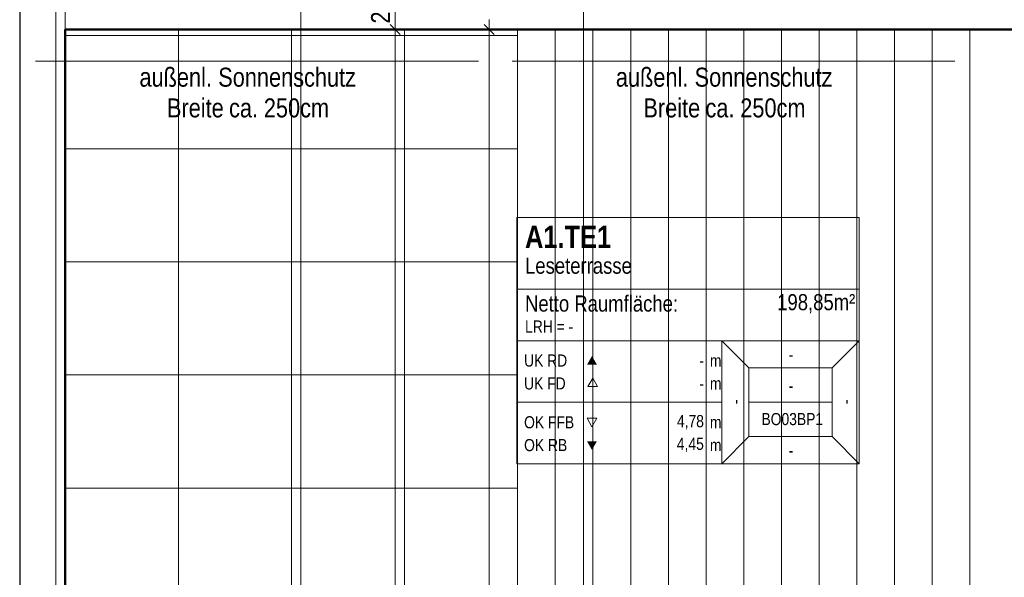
# Model space of a CAD drawing. Extents: x -620 to 300, y 62 to 1107.
# Tile 16 of 109: x -448 to -344, y 306 to 365. Entities that reach past the tile are written whole.
import ezdxf
from ezdxf.lldxf.tags import DXFTag

# ---------------------------------------------------------------- set-up
doc = ezdxf.new("R2010")
doc.units = 0
doc.layers.get('0').update_dxf_attribs({"lineweight": 35})
for name, color, linetype, lineweight, true_color in [('30 -33 Aussenwände- 7 Fassade_ Elemente', 7, 'Continuous', 9, 0x00aacc), ('70 -72 Beschriftung- 1 Beschriftung allgemein', 7, 'Continuous', 9, 0xff6633), ('70 -75 Raumstempel- 1 Raumstempel', 1, 'Continuous', 50, 0xff0000), ('70 -76 Bemaßung- 2 Allgemein', 9, 'Continuous', 5, 0x808080)]:
    doc.layers.add(name, color=color, linetype=linetype, lineweight=lineweight, true_color=true_color)
doc.layers.add('60- 61 allgemeine Ausstattung- 4 Terrassen', color=7, linetype='Continuous', lineweight=9)
doc.styles.get("Standard").update_dxf_attribs({"font": 'ARIALN.TTF'})
tags = doc.linetypes.add('grob-A06G9G5Q8I', pattern=[14, 3, -8, 3]).pattern_tags.tags
tags[8:9] = [DXFTag(74, 4), DXFTag(75, 0), DXFTag(340, '0'), DXFTag(46, 0.0), DXFTag(50, 0.0), DXFTag(44, 0.0), DXFTag(45, 0.0)]
tags[6:7] = [DXFTag(74, 4), DXFTag(75, 0), DXFTag(340, '0'), DXFTag(46, 0.0), DXFTag(50, 0.0), DXFTag(44, 0.0), DXFTag(45, 0.0)]
tags[4:5] = [DXFTag(74, 4), DXFTag(75, 0), DXFTag(340, '0'), DXFTag(46, 0.0), DXFTag(50, 0.0), DXFTag(44, 0.0), DXFTag(45, 0.0)]

# ---------------------------------------------------------------- blocks, each defined once
blk = doc.blocks.new('Referenz-A06G9G5R8I')
at = {"layer": '30 -33 Aussenwände- 7 Fassade_ Elemente', "color": 0, "linetype": 'Continuous', "lineweight": -2, "ltscale": 0.25}
for p, q in [((-448.38, 375.93), (-448.38, 210.93)), ((-448.38, 371.43), (-448.38, 360.24))]:
    blk.add_line(p, q, dxfattribs=at)
at = {"layer": '30 -33 Aussenwände- 7 Fassade_ Elemente', "color": 0, "linetype": 'Continuous', "ltscale": 0.13}
for p, q in [((-443.54, 212.33), (-443.54, 374.63)), ((-448.38, 215.93), (-448.38, 370.93)), ((-444.54, 370.93), (-444.54, 215.93)), ((-444.54, 360.24), (-444.54, 368.13)), ((-443.54, 360.24), (-443.54, 368.13))]:
    blk.add_line(p, q, dxfattribs=at)
at = {"layer": '30 -33 Aussenwände- 7 Fassade_ Elemente', "color": 0, "linetype": 'grob-A06G9G5Q8I', "ltscale": 0.13}
blk.add_line((-443.54, 363.99), (-291.48, 363.99), dxfattribs=at)
at = {"layer": '60- 61 allgemeine Ausstattung- 4 Terrassen', "color": 0}
for p, q in [((-443.54, 203.13), (-443.54, 363.99)), ((-395.54, 363.99), (-443.54, 363.99)), ((-443.54, 363.99), (-443.54, 211.73)), ((-431.54, 203.13), (-431.54, 363.99)), ((-419.54, 203.13), (-419.54, 363.99)), ((-407.54, 203.13), (-407.54, 363.99)), ((-395.54, 255.33), (-395.54, 363.99)), ((-275.54, 363.99), (-395.54, 363.99)), ((-395.54, 363.99), (-395.54, 255.33)), ((-391.54, 255.33), (-391.54, 363.99)), ((-387.54, 255.33), (-387.54, 363.99)), ((-383.54, 255.33), (-383.54, 363.99)), ((-379.54, 255.33), (-379.54, 363.99)), ((-375.54, 255.33), (-375.54, 363.99)), ((-371.54, 255.33), (-371.54, 363.99)), ((-367.54, 255.33), (-367.54, 363.99)), ((-363.54, 255.33), (-363.54, 363.99)), ((-359.54, 255.33), (-359.54, 363.99)), ((-355.54, 255.33), (-355.54, 363.99)), ((-351.54, 255.33), (-351.54, 363.99)), ((-347.54, 255.33), (-347.54, 363.99)), ((-443.54, 363.33), (-395.54, 363.33)), ((-443.54, 351.33), (-395.54, 351.33)), ((-443.54, 339.33), (-395.54, 339.33)), ((-443.54, 327.33), (-395.54, 327.33)), ((-443.54, 315.33), (-395.54, 315.33))]:
    blk.add_line(p, q, dxfattribs=at)
at = {"layer": '70 -72 Beschriftung- 1 Beschriftung allgemein', "color": 0, "linetype": 'Continuous', "ltscale": 0.13}
for p, q in [((-399.69, 360.61), (-446.69, 360.61)), ((-349.13, 360.61), (-396.13, 360.61))]:
    blk.add_line(p, q, dxfattribs=at)
at = {"layer": '70 -75 Raumstempel- 1 Raumstempel', "color": 0, "linetype": 'Continuous', "ltscale": 0.5}
for p, q in [((27.58, 363.99), (-443.54, 363.99)), ((-443.54, 363.99), (-443.54, 211.73))]:
    blk.add_line(p, q, dxfattribs=at)
at = {"layer": '70 -75 Raumstempel- 1 Raumstempel', "color": 0, "lineweight": 9}
for p, q in [((-395.61, 344.03), (-395.61, 317.89)), ((-359.29, 344.03), (-395.61, 344.03)), ((-359.29, 317.89), (-359.29, 344.03)), ((-359.29, 336.44), (-395.61, 336.44)), ((-395.61, 330.96), (-373.88, 330.96)), ((-371, 328.07), (-373.88, 330.96)), ((-359.29, 330.96), (-373.88, 330.96)), ((-373.88, 330.96), (-373.88, 317.89)), ((-362.17, 328.07), (-359.29, 330.96)), ((-371, 320.79), (-371, 328.07)), ((-371, 328.07), (-362.17, 328.07)), ((-362.17, 320.79), (-362.17, 328.07)), ((-387.57, 327), (-388.1, 326.1)), ((-388.1, 326.1), (-387.05, 326.1)), ((-387.05, 326.1), (-387.57, 327)), ((-395.61, 324.43), (-373.88, 324.43)), ((-362.17, 324.43), (-371, 324.43)), ((-387.65, 321.82), (-388.17, 322.73)), ((-388.17, 322.73), (-387.12, 322.73)), ((-387.12, 322.73), (-387.65, 321.82)), ((-371, 320.79), (-373.88, 317.89)), ((-371, 320.79), (-362.17, 320.79)), ((-362.17, 320.79), (-359.29, 317.89)), ((-359.29, 317.89), (-395.61, 317.89))]:
    blk.add_line(p, q, dxfattribs=at)
at = {"layer": '70 -75 Raumstempel- 1 Raumstempel', "color": 0, "lineweight": 0}
for points in [[(-387.12, 328.42), (-387.65, 329.33), (-388.17, 328.42)], [(-387.12, 320.29), (-387.65, 319.38), (-388.17, 320.29)]]:
    blk.add_solid(points, dxfattribs=at)
at = {"layer": '70 -76 Bemaßung- 2 Allgemein', "color": 0, "linetype": 'Continuous', "ltscale": 0.13}
for p, q in [((-388.54, 211.99), (-388.54, 374.87)), ((-418.54, 215.99), (-418.54, 370.87)), ((-408.54, 363.99), (-408.54, 368.83)), ((-408.54, 364.99), (-408.54, 362.93)), ((-408.54, 364.99), (-408.54, 362.93)), ((-398.54, 362.99), (-398.54, 365.05)), ((-398.54, 364.99), (-398.54, 362.93)), ((-411.04, 363.99), (-407.54, 363.99)), ((-411.04, 363.99), (-407.54, 363.99)), ((-396.04, 363.99), (-399.54, 363.99)), ((-396.04, 363.99), (-399.54, 363.99)), ((-408.54, 362.93), (-408.54, 361.87)), ((-408.54, 213.39), (-408.54, 362.93)), ((-398.54, 211.99), (-398.54, 362.93))]:
    blk.add_line(p, q, dxfattribs=at)
at = {"layer": '70 -76 Bemaßung- 2 Allgemein', "color": 0, "linetype": 'Continuous', "lineweight": 20, "ltscale": 0.2}
for p, q in [((-409.07, 364.52), (-408.01, 363.46)), ((-409.07, 364.52), (-408.01, 363.46)), ((-399.07, 364.52), (-398.01, 363.46)), ((-398.01, 363.46), (-399.07, 364.52))]:
    blk.add_line(p, q, dxfattribs=at)
at = {"layer": '70 -72 Beschriftung- 1 Beschriftung allgemein', "color": 0, "linetype": 'Continuous', "ltscale": 0.13, "char_height": 2.0138, "attachment_point": 1}
for s, insert in [('{\\fArial Narrow;außenl.}', (-435.67, 359.93)), ('{\\fArial Narrow;Sonnenschutz}', (-427.31, 359.93)), ('{\\fArial Narrow;außenl.}', (-385.11, 359.93)), ('{\\fArial Narrow;Sonnenschutz}', (-376.75, 359.93)), ('{\\fArial Narrow;Breite}', (-432.75, 356.67)), ('{\\fArial Narrow;250cm}', (-422.47, 356.67)), ('{\\fArial Narrow;Breite}', (-382.19, 356.67)), ('{\\fArial Narrow;250cm}', (-371.91, 356.67)), ('{\\fArial Narrow;ca.}', (-426.16, 356.67)), ('{\\fArial Narrow;ca.}', (-375.6, 356.67))]:
    blk.add_mtext(s, dxfattribs=dict(at, insert=insert))
at = {"layer": '70 -75 Raumstempel- 1 Raumstempel', "color": 0, "linetype": 'Continuous', "ltscale": 0.5, "attachment_point": 1}
for s, insert, char_height, rotation in [('{\\fArial Narrow|b1|i0;A1.TE1}', (-394.75, 343.16), 2.3536, 0), ('{\\fArial Narrow;Leseterrasse}', (-394.75, 339.78), 1.7117, 0), ('{\\fArial Narrow;Netto Raumfläche:}', (-394.75, 335.76), 1.7117, 0), ('{\\fArial Narrow;198,85m²}', (-367.99, 335.91), 1.7117, 0), ('{\\fArial Narrow;LRH = -}', (-394.75, 333.11), 1.2838, 0), ('{\\fArial Narrow;UK RD}', (-394.85, 329.5), 1.2838, 0), ('{\\fArial Narrow;m}', (-375.13, 329.49), 1.2838, 0), ('{\\fArial Narrow;-}', (-366.78, 330.13), 1.2838, 0), ('{\\fArial Narrow;-}', (-376.25, 329.49), 1.2838, 0), ('{\\fArial Narrow;UK FD}', (-394.85, 327.07), 1.2838, 0), ('{\\fArial Narrow;-}', (-376.25, 327.06), 1.2838, 0), ('{\\fArial Narrow;m}', (-375.13, 327.06), 1.2838, 0), ('{\\fArial Narrow;-}', (-366.78, 326.82), 1.2838, 0), ('{\\fArial Narrow;-}', (-373.09, 324.23), 1.2838, 90), ('{\\fArial Narrow;-}', (-361.37, 324.23), 1.2838, 90), ('{\\fArial Narrow;OK FFB}', (-394.85, 322.95), 1.2838, 0), ('{\\fArial Narrow;4,78}', (-378.63, 323.07), 1.2838, 0), ('{\\fArial Narrow;BO03BP1}', (-369.66, 323.29), 1.2838, 0), ('{\\fArial Narrow;m}', (-375.13, 322.95), 1.2838, 0), ('{\\fArial Narrow;OK RB}', (-394.85, 320.53), 1.2838, 0), ('{\\fArial Narrow;4,45}', (-378.64, 320.66), 1.2838, 0), ('{\\fArial Narrow;m}', (-375.13, 320.53), 1.2838, 0), ('{\\fArial Narrow;-}', (-366.78, 319.96), 1.2838, 0)]:
    blk.add_mtext(s, dxfattribs=dict(at, insert=insert, char_height=char_height, rotation=rotation))
at = {"layer": '70 -76 Bemaßung- 2 Allgemein', "color": 0, "linetype": 'Continuous', "ltscale": 0.13, "insert": (-411.09, 364.61), "char_height": 2.0138, "attachment_point": 1, "rotation": 90}
blk.add_mtext('{\\fArial Narrow;24}', dxfattribs=at)

msp = doc.modelspace()

# ---------------------------------------------------------------- block references
at = {"color": 8, "lineweight": 25, "ltscale": 0.25, "true_color": 0x808080}
msp.add_blockref('Referenz-A06G9G5R8I', (0, 0), dxfattribs=at)

doc.saveas('drawing.dxf')
